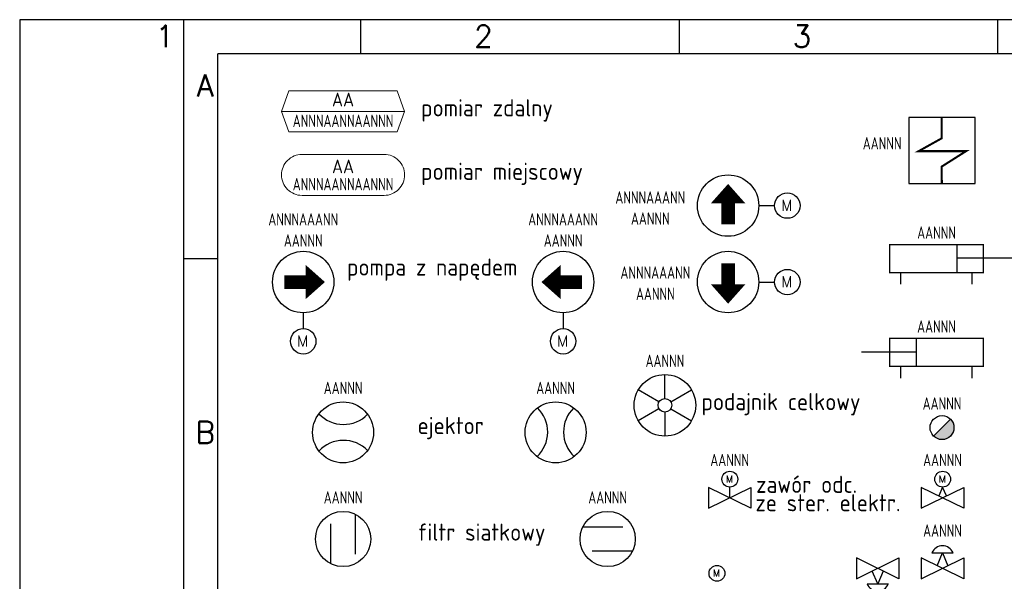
# Model space of a CAD drawing. Header units: millimetres. Extents: x 472 to 1299, y 510 to 798.
# Tile 13 of 69: x 472 to 616, y 715 to 797. Entities that reach past the tile are written whole.
import ezdxf
from ezdxf.enums import TextEntityAlignment as Align

# ---------------------------------------------------------------- set-up
doc = ezdxf.new("R2010")
doc.units = ezdxf.units.MM
doc.header["$LTSCALE"] = 4
for name, color, linetype, lineweight in [('AKPiA', 7, 'Continuous', 0), ('CIENKA', 7, 'Continuous', 0), ('KKS_1', 7, 'Continuous', 5)]:
    doc.layers.add(name, color=color, linetype=linetype, lineweight=lineweight)
for name, color, linetype in [('ARMATURA', 7, 'Continuous'), ('OPISY', 7, 'Continuous'), ('Ramka', 7, 'Continuous'), ('SYM_ARMA', 6, 'Continuous'), ('Urządzenia', 7, 'Continuous')]:
    doc.layers.add(name, color=color, linetype=linetype)
doc.styles.add('ADESK1', font='romans', dxfattribs={"bigfont": 'bigfont'})
doc.styles.add('ROMAND', font='romand')
doc.styles.get("Standard").update_dxf_attribs({"font": 'ISOCP.SHX'})

# ---------------------------------------------------------------- blocks, each defined once
blk = doc.blocks.new('A3-grafiko')
at = {"color": 5, "linetype": 'Continuous'}
for p, q in [((24, 0), (24, 287)), ((405, 282), (29, 282)), ((29, 36.6), (29, 282))]:
    blk.add_line(p, q, dxfattribs=at)
at = {"color": 5}
for p, q in [((49.86, 287), (49.86, 282)), ((96.45, 287), (96.45, 282)), ((143.03, 287), (143.03, 282)), ((143.03, 287), (143.03, 282.2)), ((29, 252.03), (24, 252.03))]:
    blk.add_line(p, q, dxfattribs=at)
at = {"color": 5, "linetype": 'Continuous'}
blk.add_lwpolyline([(0, 0), (410, 0), (410, 287), (0, 287)], close=True, dxfattribs=at)
at = {"color": 5, "style": 'ADESK1'}
for s, p in [('1', (21.23, 282.98)), ('2', (67.82, 282.98)), ('3', (114.41, 282.98)), ('A', (27.14, 275.77)), ('B', (27.14, 225.09))]:
    blk.add_text(s, height=3.2, dxfattribs=at).set_placement(p, align=Align.CENTER)
at = {"color": 250, "style": 'ROMAND', "width": 0.9}
for tag, p, height in [('OPRACOWAŁ', (37.1, 33.56), 2), ('DATA1', (83.57, 32.98), 2), ('ZMIANA1', (109.38, 33.46), 2), ('ZMIANA2', (155.38, 33.46), 2), ('ZMIANA3', (201.38, 33.46), 2), ('RODZAJ_DOK', (249.47, 33.04), 2.24), ('BRANŻA', (290.24, 33.04), 2.24), ('NAZWA_ZAKŁADU', (375.8, 32.73), 2.24), ('OZN_DOK1', (326.14, 32.25), 2.24), ('SPRAWDZIŁ', (37.1, 29.56), 2), ('ZM1_WPROW', (104.85, 29.7), 2), ('ZM2_WPROW', (150.85, 29.7), 2), ('ZM3_WPROW', (196.85, 29.7), 2), ('DATA2', (83.57, 28.98), 2), ('DATA', (136.06, 29.29), 2), ('DATA', (182.06, 29.29), 2), ('DATA', (228.06, 29.29), 2), ('OZN_DOK2', (326.14, 28.41), 2.24), ('NAZWA_OBIEKTU', (375.8, 28.31), 2.24), ('ZATWIERDZIŁ', (37.1, 25.56), 2), ('ZM1_ZATW', (104.85, 25.7), 2), ('ZM2_ZATW', (150.85, 25.7), 2), ('ZM3_ZATW', (196.85, 25.7), 2), ('DATA3', (83.57, 24.98), 2), ('DATA', (136.06, 25.29), 2), ('DATA', (182.06, 25.29), 2), ('DATA', (228.06, 25.29), 2), ('NAZWA_PRAC', (337.12, 22.56), 2.24), ('OPIS_ZM_1', (98.41, 19.26), 1.5), ('OPIS_ZM_2', (144.41, 19.26), 1.5), ('OPIS_ZM_3', (190.41, 19.26), 1.5), ('OPIS_ZM_1', (98.41, 16.76), 1.5), ('OPIS_ZM_2', (144.41, 16.76), 1.5), ('OPIS_ZM_3', (190.41, 16.76), 1.5), ('1:1', (368.28, 15.07), 2.24), ('1', (392.03, 15.36), 2.24), ('144', (401.64, 16), 2.24), ('OPIS_ZM_1', (98.41, 14.26), 1.5), ('OPIS_ZM_2', (144.41, 14.26), 1.5), ('OPIS_ZM_3', (190.41, 14.26), 1.5), ('00', (381.56, 12.67), 2.24), ('A3', (368.28, 6.92), 2.24), ('APLIKACJA', (392.03, 7.2), 2)]:
    blk.add_attdef(tag, p, '', height=height, dxfattribs=at)
at = {"color": 1, "style": 'ROMAND'}
for tag, p, height, width in [('TYTUL_1', (249.41, 28.34), 2.24, 0.9), ('TYTUL_2', (249.41, 25.22), 2.24, 0.9), ('TYTUL_3', (249.41, 22.18), 2.24, 0.9), ('PLIK', (37.72, 6.22), 1.8, 0.8)]:
    blk.add_attdef(tag, p, '', height=height, dxfattribs=dict(at, width=width))
blk.add_attdef('NUMER_RYS', text='', height=2.34, dxfattribs=at).set_placement((403.57, 22.95), align=Align.RIGHT)
at = {"color": 250, "style": 'ROMAND', "width": 0.9, "flags": 2}
for tag, p in [('ZAMAWIAJĄCY', (36.8, 20.95)), ('NR_UMOWY', (36.8, 15.67)), ('NAZWA_PROJEKTU', (36.8, 10.73))]:
    blk.add_attdef(tag, p, '', height=2.24, dxfattribs=at)
at = {"color": 1, "style": 'ROMAND', "width": 0.9}
blk.add_attdef('NR_DOK', text='', height=2.55, dxfattribs=at).set_placement((341.16, 12.86), align=Align.CENTER)
blk = doc.blocks.new('POM_ZDALNY')
at = {"layer": 'AKPiA'}
for p, q in [((-18, 0), (-16.91, 3)), ((-16.91, 3), (-1.09, 3)), ((0, 0), (-1.09, 3)), ((-18, 0), (0, 0)), ((-18, 0), (-16.91, -3)), ((0, 0), (-1.09, -3)), ((-16.91, -3), (-1.09, -3))]:
    blk.add_line(p, q, dxfattribs=at)
at = {"layer": 'AKPiA', "flags": 4}
blk.add_attdef('FUNKCJA', text='', height=2, dxfattribs=at).set_placement((-9, 0.74), align=Align.CENTER)
at = {"layer": 'AKPiA', "color": 7, "width": 0.9, "flags": 4}
blk.add_attdef('KKS_PEŁNY', text='', height=1.8, dxfattribs=at).set_placement((-9, -2.27), align=Align.CENTER)
at = {"layer": 'AKPiA', "linetype": 'Continuous', "width": 0.7, "flags": 5}
blk.add_attdef('OPIS', text='', height=0.5, dxfattribs=at).set_placement((-9, -3), align=Align.CENTER)
blk = doc.blocks.new('POM_MIEJSCOWY')
at = {"layer": 'AKPiA'}
blk.add_lwpolyline([(-15, -3), (-3, -3, 0.414214), (0, 0), (0, 0, 0.414214), (-3, 3), (-15, 3, 0.414214), (-18, 0), (-18, 0, 0.414214)], format="xyb", close=True, dxfattribs=at)
at = {"layer": 'AKPiA', "flags": 4}
blk.add_attdef('FUNKCJA', text='', height=2, dxfattribs=at).set_placement((-9, 0.24), align=Align.CENTER)
at = {"layer": 'AKPiA', "color": 7, "width": 0.9, "flags": 4}
blk.add_attdef('KKS_PEŁNY', text='', height=1.8, dxfattribs=at).set_placement((-9, -2.27), align=Align.CENTER)
at = {"layer": 'AKPiA', "linetype": 'Continuous', "width": 0.7, "flags": 5}
blk.add_attdef('OPIS', text='', height=0.5, dxfattribs=at).set_placement((-9, -3), align=Align.CENTER)
blk = doc.blocks.new('POMPA_P')
at = {"color": 7}
blk.add_lwpolyline([(0.34, 0, 5.03, 0, 0), (3.17, 0, 0, 0, 0)], format="xyseb", dxfattribs=at)
at = {"color": 7, "const_width": 2}
blk.add_lwpolyline([(-2.75, 0), (0.34, 0)], dxfattribs=at)
at = {"color": 7}
blk.add_circle((0, 0), 4.49, dxfattribs=at)
at = {"layer": 'KKS_1', "color": 7, "width": 0.8}
for tag, p in [('KKS_1_POCZ', (0, 8.26)), ('KKS_1_KONIEC', (0, 5.17))]:
    blk.add_attdef(tag, text='', height=1.8, dxfattribs=at).set_placement(p, align=Align.CENTER)
at = {"layer": 'KKS_1', "color": 7, "width": 0.8, "flags": 1}
blk.add_attdef('KKS_1_PEŁNY', text='', height=2.5, dxfattribs=at).set_placement((-0.02, -6.42), align=Align.CENTER)
blk.add_attdef('OPIS', (-9.24, -8.92), '', height=1.5, dxfattribs=at)
blk = doc.blocks.new('POMPA_L')
at = {"color": 7}
blk.add_lwpolyline([(-0.34, 0, 5.03, 0, 0), (-3.17, 0, 0, 0, 0)], format="xyseb", dxfattribs=at)
at = {"color": 7, "const_width": 2}
blk.add_lwpolyline([(2.75, 0), (-0.34, 0)], dxfattribs=at)
at = {"color": 7}
blk.add_circle((0, 0), 4.49, dxfattribs=at)
at = {"layer": 'KKS_1', "color": 7, "width": 0.8}
for tag, p in [('KKS_1_POCZ', (0, 8.26)), ('KKS_1_KONIEC', (0, 5.17))]:
    blk.add_attdef(tag, text='', height=1.8, dxfattribs=at).set_placement(p, align=Align.CENTER)
at = {"layer": 'KKS_1', "color": 7, "width": 0.8, "flags": 1}
blk.add_attdef('KKS_1_PEŁNY', text='', height=2.5, dxfattribs=at).set_placement((-0.02, -6.42), align=Align.CENTER)
blk.add_attdef('OPIS', (-9.24, -8.92), '', height=1.5, dxfattribs=at)
blk = doc.blocks.new('NAPĘD')
blk.add_circle((0, 1.161), 1.161)
at = {"style": 'ROMAND'}
blk.add_text('M', height=1, dxfattribs=at).set_placement((-0.562, 0.7))
at = {"layer": 'SYM_ARMA', "linetype": 'Continuous', "style": 'ROMAND', "flags": 1}
for tag, p in [('BLOK', (-0.173, 1.703)), ('OPIS', (-0.459, 1.113))]:
    blk.add_attdef(tag, text='', height=0.2, dxfattribs=at).set_placement(p, align=Align.RIGHT)
at = {"layer": 'SYM_ARMA', "color": 6, "linetype": 'Continuous', "style": 'ROMAND'}
blk.add_attdef('KKS', (0.051, 1.686), '', height=0.2, dxfattribs=at)
at = {"layer": 'SYM_ARMA', "linetype": 'Continuous', "style": 'ROMAND', "flags": 1}
blk.add_attdef('A/U/P/Z', (-0.745, 0.421), '', height=0.2, dxfattribs=at)
at = {"layer": 'SYM_ARMA', "color": 6, "linetype": 'Continuous', "style": 'ROMAND', "flags": 1}
blk.add_attdef('NUMER', (0.224, -0.509), '', height=0.5, dxfattribs=at)
blk = doc.blocks.new('ODWADNIACZ')
at = {"layer": 'CIENKA'}
blk.add_hatch(color=256, dxfattribs=at).paths.add_polyline_path([(1.75, 0, 0.198912), (1.24, 1.24), (-1.24, -1.24, 0.668179)])
blk.add_circle((0, 0), 1.75)
blk.add_line((1.24, 1.24), (-1.24, -1.24), dxfattribs=at)
blk.add_circle((0, 0), 1.75, dxfattribs=at)
at = {"layer": 'KKS_1', "color": 7, "width": 0.8}
blk.add_attdef('KKS_1_KONIEC', text='', height=1.8, dxfattribs=at).set_placement((0, 2.63), align=Align.CENTER)
at = {"layer": 'KKS_1', "color": 7, "width": 0.8, "flags": 1}
for tag, p, height in [('OPIS', (-5.77, 0.13), 1.5), ('KKS_1_PEŁNY', (-6.64, -3.24), 2.5)]:
    blk.add_attdef(tag, p, '', height=height, dxfattribs=at)
blk = doc.blocks.new('ZR_G')
at = {"linetype": 'Continuous'}
blk.add_lwpolyline([(3.1, 1.52), (3.1, -1.52), (-3.1, 1.52), (-3.1, -1.52), (3.1, 1.52)], dxfattribs=at)
for points in [[(0.02, 1.55), (-0.52, 0.26)], [(0.56, 0.28), (0.02, 1.55)]]:
    blk.add_lwpolyline(points)
blk.add_circle((0.02, 2.71), 1.16)
at = {"style": 'ROMAND'}
blk.add_text('M', height=1, dxfattribs=at).set_placement((-0.54, 2.25))
at = {"layer": 'KKS_1', "color": 7, "width": 0.8}
blk.add_attdef('KKS_1_KONIEC', text='', height=1.8, dxfattribs=at).set_placement((0, 4.62), align=Align.CENTER)
at = {"layer": 'KKS_1', "color": 7, "width": 0.8, "flags": 1}
for tag, p, height in [('OPIS', (-6.34, 2.12), 1.5), ('KKS_1_PEŁNY', (-6.35, -2.99), 2.5)]:
    blk.add_attdef(tag, p, '', height=height, dxfattribs=at)
blk = doc.blocks.new('ZAWOR PNEUM')
at = {"linetype": 'Continuous'}
blk.add_lwpolyline([(3.1, 1.52), (3.1, -1.52), (-3.1, 1.52), (-3.1, -1.52), (3.1, 1.52)], dxfattribs=at)
at = {"layer": 'ARMATURA', "linetype": 'Continuous'}
blk.add_line((-1.55, 2.28), (1.55, 2.28), dxfattribs=at)
at = {"layer": 'ARMATURA'}
for p, q in [((-0.8, 0.39), (0, 2.28)), ((0, 2.28), (0.8, 0.39))]:
    blk.add_line(p, q, dxfattribs=at)
at = {"layer": 'ARMATURA', "linetype": 'Continuous'}
blk.add_arc((0, 1.62), 1.68, 23.2289, 156.7711, dxfattribs=at)
at = {"layer": 'KKS_1', "color": 7, "width": 0.8}
blk.add_attdef('KKS_1_KONIEC', text='', height=1.8, dxfattribs=at).set_placement((0, 4.62), align=Align.CENTER)
at = {"layer": 'KKS_1', "color": 7, "width": 0.8, "flags": 1}
for tag, p, height in [('OPIS', (-6.34, 2.12), 1.5), ('KKS_1_PEŁNY', (-6.35, -2.99), 2.5)]:
    blk.add_attdef(tag, p, '', height=height, dxfattribs=at)
blk = doc.blocks.new('EJEKTOR')
blk.add_circle((0, 0), 4.46)
for centre, start, end in [((0.06, 6.08), 223.1133, 315.7941), ((0.06, -6.08), 44.2059, 136.8867)]:
    blk.add_arc(centre, 4.92, start, end)
at = {"layer": 'KKS_1', "color": 7, "width": 0.8}
blk.add_attdef('KKS_1_KONIEC', text='', height=1.8, dxfattribs=at).set_placement((0, 5.6), align=Align.CENTER)
at = {"layer": 'KKS_1', "color": 7, "width": 0.8, "flags": 1}
for tag, p, height in [('OPIS', (-6.34, 3.1), 1.5), ('KKS_1_PEŁNY', (-6.35, -1.04), 2.5)]:
    blk.add_attdef(tag, p, '', height=height, dxfattribs=at)
blk = doc.blocks.new('FILTR')
for p, q in [((1.78, 3.63), (1.78, -2.24)), ((-1.78, -3.63), (-1.78, 2.24))]:
    blk.add_line(p, q)
at = {"color": 7}
blk.add_circle((0, 0), 4.04, dxfattribs=at)
at = {"layer": 'KKS_1', "color": 7, "width": 0.8}
blk.add_attdef('KKS_1_KONIEC', text='', height=1.8, dxfattribs=at).set_placement((0, 5.18), align=Align.CENTER)
at = {"layer": 'KKS_1', "color": 7, "width": 0.8, "flags": 1}
for tag, p, height in [('OPIS', (-6.34, 2.68), 1.5), ('KKS_1_PEŁNY', (-6.35, -1.45), 2.5)]:
    blk.add_attdef(tag, p, '', height=height, dxfattribs=at)
blk = doc.blocks.new('SIŁ_PNEUM_P')
at = {"color": 7}
for p, q in [((8.2, 5.75), (8.2, 1.73)), ((16.22, 3.81), (8.2, 3.81))]:
    blk.add_line(p, q, dxfattribs=at)
at = {"color": 140}
for p, q in [((0, 0), (0, 1.7)), ((10.45, 0), (10.45, 1.7))]:
    blk.add_line(p, q, dxfattribs=at)
at = {"const_width": 0.2}
blk.add_lwpolyline([(-1.63, 1.7), (12.08, 1.7), (12.08, 5.78), (-1.63, 5.78)], close=True, dxfattribs=at)
at = {"layer": 'KKS_1', "color": 7, "width": 0.8}
blk.add_attdef('KKS_1_KONIEC', text='', height=1.8, dxfattribs=at).set_placement((5.23, 6.65), align=Align.CENTER)
at = {"layer": 'KKS_1', "color": 7, "width": 0.8, "flags": 1}
for tag, p, height in [('OPIS', (-1.11, 4.15), 1.5), ('KKS_1_PEŁNY', (-1.13, -0.97), 2.5)]:
    blk.add_attdef(tag, p, '', height=height, dxfattribs=at)
blk = doc.blocks.new('SIŁ_PNEUM_L')
at = {"color": 7}
for p, q in [((-8.2, 5.75), (-8.2, 1.73)), ((-16.22, 3.81), (-8.2, 3.81))]:
    blk.add_line(p, q, dxfattribs=at)
at = {"color": 140}
for p, q in [((-10.45, 0), (-10.45, 1.7)), ((0, 0), (0, 1.7))]:
    blk.add_line(p, q, dxfattribs=at)
at = {"const_width": 0.2}
blk.add_lwpolyline([(1.63, 1.7), (-12.08, 1.7), (-12.08, 5.78), (1.63, 5.78)], close=True, dxfattribs=at)
at = {"layer": 'KKS_1', "color": 7, "width": 0.8}
blk.add_attdef('KKS_1_KONIEC', text='', height=1.8, dxfattribs=at).set_placement((-5.23, 6.63), align=Align.CENTER)
at = {"layer": 'KKS_1', "color": 7, "width": 0.8, "flags": 1}
for tag, p, height in [('OPIS', (-11.57, 4.13), 1.5), ('KKS_1_PEŁNY', (-11.58, -0.98), 2.5)]:
    blk.add_attdef(tag, p, '', height=height, dxfattribs=at)
blk = doc.blocks.new('FILTR 1')
for p, q in [((-3.63, 1.78), (2.24, 1.78)), ((3.63, -1.78), (-2.24, -1.78))]:
    blk.add_line(p, q)
at = {"color": 7}
blk.add_circle((0, 0), 4.04, dxfattribs=at)
at = {"layer": 'KKS_1', "color": 7, "width": 0.8}
blk.add_attdef('KKS_1_KONIEC', text='', height=1.8, dxfattribs=at).set_placement((0, 5.18), align=Align.CENTER)
at = {"layer": 'KKS_1', "color": 7, "width": 0.8, "flags": 1}
for tag, p, height in [('OPIS', (-6.34, 2.68), 1.5), ('KKS_1_PEŁNY', (-6.35, -1.45), 2.5)]:
    blk.add_attdef(tag, p, '', height=height, dxfattribs=at)
blk = doc.blocks.new('EJEKTOR 1')
blk.add_circle((0, 0), 4.46)
for centre, start, end in [((-6.08, 0.06), 313.1133, 45.7941), ((6.08, 0.06), 134.2059, 226.8867)]:
    blk.add_arc(centre, 4.92, start, end)
at = {"layer": 'KKS_1', "color": 7, "width": 0.8}
blk.add_attdef('KKS_1_KONIEC', text='', height=1.8, dxfattribs=at).set_placement((0, 5.6), align=Align.CENTER)
at = {"layer": 'KKS_1', "color": 7, "width": 0.8, "flags": 1}
for tag, p, height in [('OPIS', (-6.34, 3.1), 1.5), ('KKS_1_PEŁNY', (-6.35, -1.04), 2.5)]:
    blk.add_attdef(tag, p, '', height=height, dxfattribs=at)
blk = doc.blocks.new('POMPA_G')
at = {"color": 7}
blk.add_lwpolyline([(0, 0.34, 5.03, 0, 0), (0, 3.17, 0, 0, 0)], format="xyseb", dxfattribs=at)
at = {"color": 7, "const_width": 2}
blk.add_lwpolyline([(0, -2.75), (0, 0.34)], dxfattribs=at)
at = {"color": 7}
blk.add_circle((0, 0), 4.49, dxfattribs=at)
at = {"layer": 'KKS_1', "color": 7, "width": 0.8}
for tag, p in [('KKS_1_POCZ', (-11.38, 0.29)), ('KKS_1_KONIEC', (-11.38, -2.8))]:
    blk.add_attdef(tag, text='', height=1.8, dxfattribs=at).set_placement(p, align=Align.CENTER)
at = {"layer": 'KKS_1', "color": 7, "width": 0.8, "flags": 1}
blk.add_attdef('KKS_1_PEŁNY', text='', height=2.5, dxfattribs=at).set_placement((-9.23, -6.26), align=Align.CENTER)
blk.add_attdef('OPIS', (-18.44, -8.76), '', height=1.5, dxfattribs=at)
blk = doc.blocks.new('POMPA_D')
blk.add_line((4.49, 0), (6.8, 0))
at = {"color": 7, "const_width": 2}
blk.add_lwpolyline([(0, 2.75), (0, -0.34)], dxfattribs=at)
at = {"color": 7}
blk.add_lwpolyline([(0, -0.34, 5.03, 0, 0), (0, -3.17, 0, 0, 0)], format="xyseb", dxfattribs=at)
blk.add_circle((0, 0), 4.49, dxfattribs=at)
at = {"xscale": 1.599999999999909, "yscale": 1.600000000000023, "zscale": 1.6}
blk.add_blockref('NAPĘD', (8.66, -1.86), dxfattribs=at)
at = {"layer": 'KKS_1', "color": 7, "width": 0.8}
for tag, p in [('KKS_1_POCZ', (-10.64, 0.48)), ('KKS_1_KONIEC', (-10.64, -2.62))]:
    blk.add_attdef(tag, text='', height=1.8, dxfattribs=at).set_placement(p, align=Align.CENTER)
at = {"layer": 'KKS_1', "color": 7, "width": 0.8, "flags": 1}
blk.add_attdef('KKS_1_PEŁNY', text='', height=2.5, dxfattribs=at).set_placement((-8.33, -5.51), align=Align.CENTER)
blk.add_attdef('OPIS', (-17.54, -8.01), '', height=1.5, dxfattribs=at)
blk = doc.blocks.new('ZO_G')
blk.add_line((0, 0), (0, 1.55))
at = {"linetype": 'Continuous'}
blk.add_lwpolyline([(3.1, 1.52), (3.1, -1.52), (-3.1, 1.52), (-3.1, -1.52), (3.1, 1.52)], dxfattribs=at)
blk.add_circle((0.02, 2.71), 1.16)
at = {"style": 'ROMAND'}
blk.add_text('M', height=1, dxfattribs=at).set_placement((-0.54, 2.25))
at = {"layer": 'KKS_1', "color": 7, "width": 0.8}
blk.add_attdef('KKS_1_KONIEC', text='', height=1.8, dxfattribs=at).set_placement((0, 4.62), align=Align.CENTER)
at = {"layer": 'KKS_1', "color": 7, "width": 0.8, "flags": 1}
for tag, p, height in [('OPIS', (-6.34, 2.12), 1.5), ('KKS_1_PEŁNY', (-6.35, -2.99), 2.5)]:
    blk.add_attdef(tag, p, '', height=height, dxfattribs=at)
blk = doc.blocks.new('WY_WW_GD')
at = {"color": 7}
blk.add_lwpolyline([(9.67, -4.84), (9.67, 4.84), (0, 4.84), (0, -4.84)], close=True, dxfattribs=at)
at = {"color": 0, "linetype": 'ByBlock'}
blk.add_lwpolyline([(4.8, -4.84, 0.35, 0.35, 0), (4.8, -4.33, 0.299, 0.299, 0), (4.8, -2.35, 0.299, 0.299, 0), (8.36, -0.1, 0.299, 0.299, 0), (1.42, -0.1, 0.299, 0.299, 0), (4.8, 1.78, 0.299, 0.299, 0), (4.8, 4.84, 0.299, 0.299, 0)], format="xyseb", dxfattribs=at)
at = {"layer": 'KKS_1', "color": 7, "width": 0.8, "flags": 1}
for tag, p, height in [('OPIS', (-1.54, 3.2), 1.5), ('KKS_1_PEŁNY', (-1.56, -1.91), 2.5)]:
    blk.add_attdef(tag, p, '', height=height, dxfattribs=at)
at = {"layer": 'KKS_1', "color": 7, "width": 0.8}
blk.add_attdef('KKS_1_KONIEC', text='', height=1.8, dxfattribs=at).set_placement((-3.92, 0.15), align=Align.CENTER)
blk = doc.blocks.new('ZAWOR PNEUM A-D')
at = {"linetype": 'Continuous'}
blk.add_lwpolyline([(3.1, 1.52), (3.1, -1.52), (-3.1, 1.52), (-3.1, -1.52), (3.1, 1.52)], dxfattribs=at)
at = {"layer": 'ARMATURA'}
for p, q in [((0, -2.28), (-0.8, -0.39)), ((0.8, -0.39), (0, -2.28))]:
    blk.add_line(p, q, dxfattribs=at)
at = {"layer": 'ARMATURA', "linetype": 'Continuous'}
blk.add_line((-1.55, -2.28), (1.55, -2.28), dxfattribs=at)
blk.add_arc((0, -1.62), 1.68, 203.2289, 336.7711, dxfattribs=at)
at = {"layer": 'KKS_1', "color": 7, "width": 0.8, "flags": 1}
for tag, p, height in [('OPIS', (-6.34, -0.15), 1.5), ('KKS_1_PEŁNY', (-6.35, -2.99), 2.5)]:
    blk.add_attdef(tag, p, '', height=height, dxfattribs=at)
at = {"layer": 'KKS_1', "color": 7, "width": 0.8}
blk.add_attdef('KKS_1_KONIEC', text='', height=1.8, dxfattribs=at).set_placement((-0.32, -5.26), align=Align.CENTER)
blk = doc.blocks.new('DOZOWNIK CELKOWY')
at = {"layer": 'ARMATURA'}
for p, q in [((0, 1), (0, 4.5)), ((-0.87, 0.5), (-3.9, 2.25)), ((0.87, 0.5), (3.9, 2.25)), ((-0.87, -0.5), (-3.9, -2.25)), ((0, -1), (0, -4.5)), ((0.87, -0.5), (3.9, -2.25))]:
    blk.add_line(p, q, dxfattribs=at)
for radius in [4.5, 1]:
    blk.add_circle((0, 0), radius, dxfattribs=at)
at = {"layer": 'KKS_1', "color": 7, "width": 0.8}
blk.add_attdef('KKS_1_KONIEC', text='', height=1.8, dxfattribs=at).set_placement((0, 5.6), align=Align.CENTER)
at = {"layer": 'KKS_1', "color": 7, "width": 0.8, "flags": 1}
for tag, p, height in [('OPIS', (-6.34, 3.1), 1.5), ('KKS_1_PEŁNY', (-6.35, -1.04), 2.5)]:
    blk.add_attdef(tag, p, '', height=height, dxfattribs=at)

msp = doc.modelspace()

# ---------------------------------------------------------------- linework, layer by layer
msp.add_circle((573.68, 716.04), 1.16)
at = {"layer": 'Urządzenia'}
for p, q in [((579.81, 769.79), (582.12, 769.79)), ((513.17, 754.13), (513.17, 751.82)), ((551.18, 754.13), (551.18, 751.82))]:
    msp.add_line(p, q, dxfattribs=at)

# ---------------------------------------------------------------- block references
at = {"layer": 'AKPiA'}
ref = msp.add_blockref('POM_ZDALNY', (527.99, 783.55), dxfattribs=at)
ref.add_attrib('KKS_PEŁNY', 'ANNNAANNAANNN', dxfattribs={"color": 7, "height": 1.8, "width": 0.8}).set_placement((518.99, 781.28), align=Align.CENTER)
ref.add_attrib('FUNKCJA', 'AA', dxfattribs={"height": 2}).set_placement((518.99, 784.29), align=Align.CENTER)
ref = msp.add_blockref('POM_MIEJSCOWY', (527.99, 774.28), dxfattribs=at)
ref.add_attrib('KKS_PEŁNY', 'ANNNAANNAANNN', dxfattribs={"color": 7, "height": 1.8, "width": 0.8}).set_placement((518.99, 772.02), align=Align.CENTER)
ref.add_attrib('FUNKCJA', 'AA', dxfattribs={"height": 2}).set_placement((518.99, 774.52), align=Align.CENTER)
at = {"layer": 'ARMATURA'}
for name, p in [('WY_WW_GD', (601.76, 777.85)), ('SIŁ_PNEUM_P', (600.57, 758.29)), ('SIŁ_PNEUM_L', (611.02, 744.59)), ('DOZOWNIK CELKOWY', (566.07, 740.6)), ('EJEKTOR', (519, 736.64)), ('EJEKTOR 1', (550.08, 736.64)), ('ODWADNIACZ', (606.6, 737.34)), ('ZO_G', (575.54, 727.09)), ('ZR_G', (606.67, 727.09)), ('FILTR', (519, 721.06)), ('FILTR 1', (557.69, 721.06)), ('ZAWOR PNEUM', (606.67, 716.77)), ('ZAWOR PNEUM A-D', (597.2, 716.77))]:
    msp.add_blockref(name, p, dxfattribs=at).add_auto_attribs({'KKS_1_KONIEC': 'AANNN'})
at = {"layer": 'Ramka'}
msp.add_blockref('A3-grafiko', (471.7, 509.96), dxfattribs=at)
at = {"layer": 'Urządzenia'}
for name, p, values in [('POMPA_G', (575.31, 769.79), {'KKS_1_KONIEC': 'AANNN', 'KKS_1_POCZ': 'ANNNAAANN'}), ('POMPA_P', (513.17, 758.62), {'KKS_1_KONIEC': 'AANNN', 'KKS_1_POCZ': 'ANNNAAANN'}), ('POMPA_L', (551.18, 758.62), {'KKS_1_POCZ': 'ANNNAAANN', 'KKS_1_KONIEC': 'AANNN'}), ('POMPA_D', (575.31, 758.62), {'KKS_1_POCZ': 'ANNNAAANN', 'KKS_1_KONIEC': 'AANNN'})]:
    msp.add_blockref(name, p, dxfattribs=at).add_auto_attribs(values)
at = {"layer": 'Urządzenia', "xscale": 1.599999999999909, "yscale": 1.600000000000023, "zscale": 1.6}
for p in [(583.97, 767.93), (513.17, 748.1), (551.18, 748.1)]:
    msp.add_blockref('NAPĘD', p, dxfattribs=at)

# ---------------------------------------------------------------- texts
at = {"style": 'ROMAND'}
msp.add_text('M', height=1, dxfattribs=at).set_placement((573.12, 715.58))
at = {"layer": 'OPISY', "color": 7, "linetype": 'Continuous'}
for s, p in [('pomiar zdalny', (530.41, 782.83)), ('pomiar miejscowy', (530.41, 773.55)), ('pompa z napędem', (519.57, 759.56)), ('podajnik celkowy', (571.42, 739.89)), ('ejektor', (529.89, 736.39)), ('zawór odc.', (579.4, 727.8)), ('ze ster. elektr.', (579.3, 725.11)), ('filtr siatkowy', (529.89, 720.82))]:
    msp.add_text(s, height=2.5, dxfattribs=at).set_placement(p)

doc.saveas('drawing.dxf')
